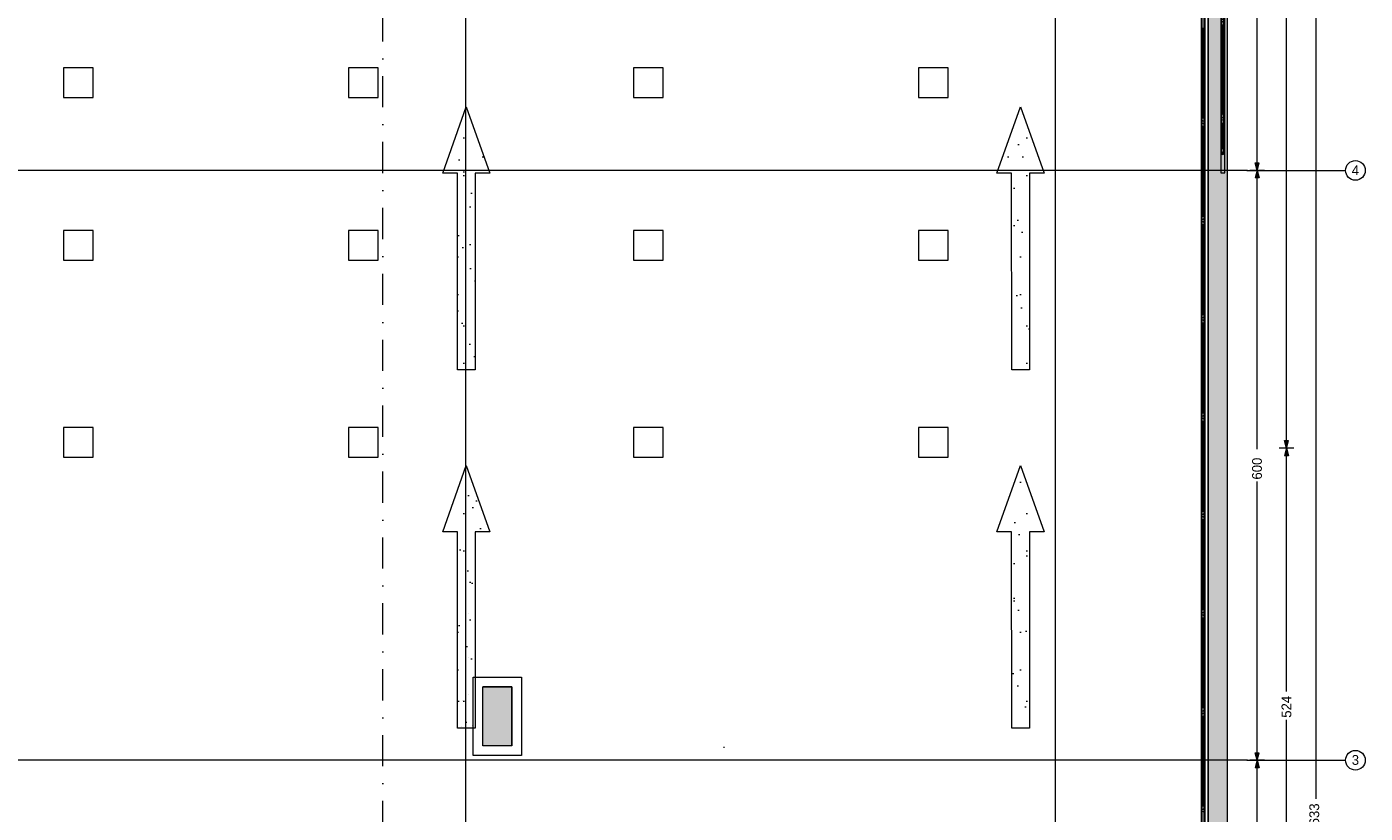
# Model space of a CAD drawing. Header units: millimetres. Extents: x -48584 to 4144, y 11009 to 40638.
# Tile 37 of 38: x -9477 to 4144, y 26124 to 34124. Entities that reach past the tile are written whole.
import ezdxf
from ezdxf.enums import TextEntityAlignment as Align

# ---------------------------------------------------------------- set-up
doc = ezdxf.new("R2010")
doc.units = ezdxf.units.MM
doc.header["$MEASUREMENT"] = 0
doc.set_wipeout_variables(frame=1)
doc.linetypes.add('Dot & Dashed', pattern=[670.277762, 317.5, -176.388889, 0, -176.388874])
doc.linetypes.add('Wipeout_Contour', pattern=[1000, 0, -1000])
for name, color, linetype, lineweight in [('- მექანიკური ნაწილი', 7, 'Continuous', 18), ('2D Drafting - General_Pen_No__2', 8, 'Continuous', 15), ('Dimensioning - General_Pen_No__1', 7, 'Continuous', 13), ('Interior - Stair & Railing_Pen_No__1', 7, 'Continuous', 13), ('Structural - Bearing_Pen_No__1', 7, 'Continuous', 13)]:
    doc.layers.add(name, color=color, linetype=linetype, lineweight=lineweight)
for name, color, linetype, lineweight, true_color in [('2D Drafting - General_Pen_No__81', 7, 'Continuous', 20, 0x6a6a6a), ('Marker - Section_Pen_No__108', 7, 'Continuous', 13, 0xfd8379), ('New_Interior - Stair & Railing_Pen_No__102', 7, 'Continuous', 13, 0xcccccc), ('Structural - Bearing_Pen_No__181', 7, 'Continuous', 0, 0xe8e8e8), ('Structural - Bearing_Pen_No__88', 7, 'Continuous', 20, 0xfd4435), ('Structural - Bearing_Pen_No__89', 7, 'Continuous', 20, 0x71cebe), ('Structural - Grid_Pen_No__81', 7, 'Continuous', 20, 0x6a6a6a)]:
    doc.layers.add(name, color=color, linetype=linetype, lineweight=lineweight, true_color=true_color)
for name, color, linetype in [('Dimensioning - General', 7, 'Continuous'), ('Interior - Stair & Railing', 7, 'Continuous'), ('Marker - Section', 7, 'Continuous'), ('New_Interior - Stair & Railing', 7, 'Continuous'), ('Structural - Bearing', 7, 'Continuous'), ('Structural - Grid', 7, 'Continuous')]:
    doc.layers.add(name, color=color, linetype=linetype)
doc.layers.add('PDF7_ქუთაისი$თბილისის$ქუჩა$-$(+2)$Structural$-$Bearing', color=7, linetype='Continuous', true_color=0xbababa)
doc.styles.add('GENERATED_STYLE_1', font='txt')
doc.dimstyles.new('GENERATED_STYLE__1', dxfattribs={"dimtxt": 100, "dimasz": 76, "dimexe": 0.18, "dimexo": 0.0625, "dimgap": 0, "dimtad": 0, "dimdec": 0, "dimlfac": 0.1, "dimzin": 0, "dimdsep": 46, "dimtxsty": 'GENERATED_STYLE_1', "dimblk": 'ARROWHEAD_5', "dimblk1": 'ARROWHEAD_5', "dimblk2": 'ARROWHEAD_5', "dimcen": 0.09, "dimse1": 1, "dimse2": 1, "dimclrd": 7, "dimclre": 7, "dimclrt": 7, "dimadec": 0, "dimazin": 0, "dimtfac": 1, "dimtdec": 4, "dimtmove": 0, "dimatfit": 3, "dimfxl": 1, "dimtolj": 1, "dimtzin": 0, "dimarcsym": 0})
doc.dimstyles.new('GENERATED_STYLE__2', dxfattribs={"dimtxt": 100, "dimasz": 76, "dimexe": 0.18, "dimexo": 0.0625, "dimgap": 0, "dimtad": 0, "dimtih": 1, "dimtoh": 1, "dimdec": 0, "dimlfac": 0.1, "dimzin": 0, "dimdsep": 46, "dimtxsty": 'GENERATED_STYLE_1', "dimblk": 'ARROWHEAD_5', "dimblk1": 'ARROWHEAD_5', "dimblk2": 'ARROWHEAD_5', "dimcen": 0.09, "dimse1": 1, "dimse2": 1, "dimclrd": 7, "dimclre": 7, "dimclrt": 7, "dimadec": 0, "dimazin": 0, "dimtfac": 1, "dimtdec": 4, "dimtmove": 0, "dimatfit": 3, "dimfxl": 1, "dimtolj": 1, "dimtzin": 0, "dimarcsym": 0})
pattern_1 = [(45, (0, 600), (-190.9188, 190.9188), [0, -180, 0, -270]), (110, (600, 600), (253.717, 92.3454), [0, -132, 0, -228])]

# ---------------------------------------------------------------- blocks, each defined once
blk = doc.blocks.new('Column_41', base_point=(-8952, 31901))
at = {"color": 254, "linetype": 'Wipeout_Contour', "lineweight": 0, "ltscale": 132534.768145}
blk.add_wipeout([(-9102, 31751), (-8802, 31751), (-8802, 32051), (-9102, 32051)], dxfattribs=at).dxf.layer = 'Structural - Bearing'
at = {"layer": 'Structural - Bearing_Pen_No__88', "color": 20, "linetype": 'Continuous', "lineweight": 20, "true_color": 0xfd4435, "flags": 128}
blk.add_lwpolyline([(-9102, 31751), (-8802, 31751), (-8802, 32051), (-9102, 32051)], close=True, dxfattribs=at)
blk = doc.blocks.new('Column_44', base_point=(-8952, 33556))
at = {"color": 254, "linetype": 'Wipeout_Contour', "lineweight": 0, "ltscale": 138917.540907}
blk.add_wipeout([(-9102, 33406), (-8802, 33406), (-8802, 33706), (-9102, 33706)], dxfattribs=at).dxf.layer = 'Structural - Bearing'
at = {"layer": 'Structural - Bearing_Pen_No__88', "color": 20, "linetype": 'Continuous', "lineweight": 20, "true_color": 0xfd4435, "flags": 128}
blk.add_lwpolyline([(-9102, 33406), (-8802, 33406), (-8802, 33706), (-9102, 33706)], close=True, dxfattribs=at)
blk = doc.blocks.new('Column_45', base_point=(-8952, 29897))
at = {"color": 254, "linetype": 'Wipeout_Contour', "lineweight": 0, "ltscale": 124835.403577}
blk.add_wipeout([(-9102, 29747), (-8802, 29747), (-8802, 30047), (-9102, 30047)], dxfattribs=at).dxf.layer = 'Structural - Bearing'
at = {"layer": 'Structural - Bearing_Pen_No__88', "color": 20, "linetype": 'Continuous', "lineweight": 20, "true_color": 0xfd4435, "flags": 128}
blk.add_lwpolyline([(-9102, 29747), (-8802, 29747), (-8802, 30047), (-9102, 30047)], close=True, dxfattribs=at)
blk = doc.blocks.new('Column_46', base_point=(-6052, 31901))
at = {"color": 254, "linetype": 'Wipeout_Contour', "lineweight": 0, "ltscale": 129881.957816}
blk.add_wipeout([(-6202, 31751), (-5902, 31751), (-5902, 32051), (-6202, 32051)], dxfattribs=at).dxf.layer = 'Structural - Bearing'
at = {"layer": 'Structural - Bearing_Pen_No__88', "color": 20, "linetype": 'Continuous', "lineweight": 20, "true_color": 0xfd4435, "flags": 128}
blk.add_lwpolyline([(-6202, 31751), (-5902, 31751), (-5902, 32051), (-6202, 32051)], close=True, dxfattribs=at)
blk = doc.blocks.new('Column_49', base_point=(-6052, 33556))
at = {"color": 254, "linetype": 'Wipeout_Contour', "lineweight": 0, "ltscale": 136388.934239}
blk.add_wipeout([(-6202, 33406), (-5902, 33406), (-5902, 33706), (-6202, 33706)], dxfattribs=at).dxf.layer = 'Structural - Bearing'
at = {"layer": 'Structural - Bearing_Pen_No__88', "color": 20, "linetype": 'Continuous', "lineweight": 20, "true_color": 0xfd4435, "flags": 128}
blk.add_lwpolyline([(-6202, 33406), (-5902, 33406), (-5902, 33706), (-6202, 33706)], close=True, dxfattribs=at)
blk = doc.blocks.new('Column_50', base_point=(-6052, 29897))
at = {"color": 254, "linetype": 'Wipeout_Contour', "lineweight": 0, "ltscale": 122015.31121}
blk.add_wipeout([(-6202, 29747), (-5902, 29747), (-5902, 30047), (-6202, 30047)], dxfattribs=at).dxf.layer = 'Structural - Bearing'
at = {"layer": 'Structural - Bearing_Pen_No__88', "color": 20, "linetype": 'Continuous', "lineweight": 20, "true_color": 0xfd4435, "flags": 128}
blk.add_lwpolyline([(-6202, 29747), (-5902, 29747), (-5902, 30047), (-6202, 30047)], close=True, dxfattribs=at)
blk = doc.blocks.new('Column_51', base_point=(-3152, 31901))
at = {"color": 254, "linetype": 'Wipeout_Contour', "lineweight": 0, "ltscale": 128227.536532}
blk.add_wipeout([(-3302, 31751), (-3002, 31751), (-3002, 32051), (-3302, 32051)], dxfattribs=at).dxf.layer = 'Structural - Bearing'
at = {"layer": 'Structural - Bearing_Pen_No__88', "color": 20, "linetype": 'Continuous', "lineweight": 20, "true_color": 0xfd4435, "flags": 128}
blk.add_lwpolyline([(-3302, 31751), (-3002, 31751), (-3002, 32051), (-3302, 32051)], close=True, dxfattribs=at)
blk = doc.blocks.new('Column_54', base_point=(-3152, 33556))
at = {"color": 254, "linetype": 'Wipeout_Contour', "lineweight": 0, "ltscale": 134814.389289}
blk.add_wipeout([(-3302, 33406), (-3002, 33406), (-3002, 33706), (-3302, 33706)], dxfattribs=at).dxf.layer = 'Structural - Bearing'
at = {"layer": 'Structural - Bearing_Pen_No__88', "color": 20, "linetype": 'Continuous', "lineweight": 20, "true_color": 0xfd4435, "flags": 128}
blk.add_lwpolyline([(-3302, 33406), (-3002, 33406), (-3002, 33706), (-3302, 33706)], close=True, dxfattribs=at)
blk = doc.blocks.new('Column_55', base_point=(-3152, 29897))
at = {"color": 254, "linetype": 'Wipeout_Contour', "lineweight": 0, "ltscale": 120252.710178}
blk.add_wipeout([(-3302, 29747), (-3002, 29747), (-3002, 30047), (-3302, 30047)], dxfattribs=at).dxf.layer = 'Structural - Bearing'
at = {"layer": 'Structural - Bearing_Pen_No__88', "color": 20, "linetype": 'Continuous', "lineweight": 20, "true_color": 0xfd4435, "flags": 128}
blk.add_lwpolyline([(-3302, 29747), (-3002, 29747), (-3002, 30047), (-3302, 30047)], close=True, dxfattribs=at)
blk = doc.blocks.new('Column_56', base_point=(-252, 31901))
at = {"color": 254, "linetype": 'Wipeout_Contour', "lineweight": 0, "ltscale": 127610.341512}
blk.add_wipeout([(-402, 31751), (-102, 31751), (-102, 32051), (-402, 32051)], dxfattribs=at).dxf.layer = 'Structural - Bearing'
at = {"layer": 'Structural - Bearing_Pen_No__88', "color": 20, "linetype": 'Continuous', "lineweight": 20, "true_color": 0xfd4435, "flags": 128}
blk.add_lwpolyline([(-402, 31751), (-102, 31751), (-102, 32051), (-402, 32051)], close=True, dxfattribs=at)
blk = doc.blocks.new('Column_59', base_point=(-252, 33556))
at = {"color": 254, "linetype": 'Wipeout_Contour', "lineweight": 0, "ltscale": 134227.48495}
blk.add_wipeout([(-402, 33406), (-102, 33406), (-102, 33706), (-402, 33706)], dxfattribs=at).dxf.layer = 'Structural - Bearing'
at = {"layer": 'Structural - Bearing_Pen_No__88', "color": 20, "linetype": 'Continuous', "lineweight": 20, "true_color": 0xfd4435, "flags": 128}
blk.add_lwpolyline([(-402, 33406), (-102, 33406), (-102, 33706), (-402, 33706)], close=True, dxfattribs=at)
blk = doc.blocks.new('Column_60', base_point=(-252, 29897))
at = {"color": 254, "linetype": 'Wipeout_Contour', "lineweight": 0, "ltscale": 119594.366141}
blk.add_wipeout([(-402, 29747), (-102, 29747), (-102, 30047), (-402, 30047)], dxfattribs=at).dxf.layer = 'Structural - Bearing'
at = {"layer": 'Structural - Bearing_Pen_No__88', "color": 20, "linetype": 'Continuous', "lineweight": 20, "true_color": 0xfd4435, "flags": 128}
blk.add_lwpolyline([(-402, 29747), (-102, 29747), (-102, 30047), (-402, 30047)], close=True, dxfattribs=at)
blk = doc.blocks.new('Slab_1', base_point=(-47184, 32838))
at = {"layer": 'Structural - Bearing_Pen_No__89', "color": 123, "linetype": 'Continuous', "lineweight": 20, "true_color": 0x71cebe, "flags": 128}
blk.add_lwpolyline([(-47184, 32838), (-47184, 12903), (2744, 12903), (2744, 39238), (-23184, 39238), (-23184, 32838)], close=True, dxfattribs=at)
blk = doc.blocks.new('Slab_5', base_point=(-5094, 26988))
at = {"layer": 'Structural - Bearing', "linetype": 'Continuous', "lineweight": 0, "true_color": 0xffffff}
h = blk.add_hatch(dxfattribs=at)
h.set_pattern_fill('CARPET', style=0, pattern_type=2)
h.set_pattern_definition(pattern_1)
h.paths.add_polyline_path([(-5094, 26988), (-4913, 26988), (-4914, 28988), (-4764, 28988), (-5004, 29663), (-5244, 28988), (-5094, 28988)])
at = {"layer": 'Structural - Bearing_Pen_No__181', "color": 254, "linetype": 'Continuous', "lineweight": 0, "true_color": 0xe8e8e8, "flags": 128}
blk.add_lwpolyline([(-5094, 26988), (-5094, 28988), (-5244, 28988), (-5004, 29663), (-4764, 28988), (-4914, 28988), (-4913, 26988)], close=True, dxfattribs=at)
blk = doc.blocks.new('Slab_6', base_point=(-5094, 30634))
at = {"layer": 'Structural - Bearing', "linetype": 'Continuous', "lineweight": 0, "true_color": 0xffffff}
h = blk.add_hatch(dxfattribs=at)
h.set_pattern_fill('CARPET', style=0, pattern_type=2)
h.set_pattern_definition(pattern_1)
h.paths.add_polyline_path([(-5094, 30634), (-4913, 30634), (-4914, 32634), (-4764, 32634), (-5004, 33309), (-5244, 32634), (-5094, 32634)])
at = {"layer": 'Structural - Bearing_Pen_No__181', "color": 254, "linetype": 'Continuous', "lineweight": 0, "true_color": 0xe8e8e8, "flags": 128}
blk.add_lwpolyline([(-5094, 30634), (-5094, 32634), (-5244, 32634), (-5004, 33309), (-4764, 32634), (-4914, 32634), (-4913, 30634)], close=True, dxfattribs=at)
blk = doc.blocks.new('Slab_48', base_point=(547, 26988))
at = {"layer": 'Structural - Bearing', "linetype": 'Continuous', "lineweight": 0, "true_color": 0xffffff}
h = blk.add_hatch(dxfattribs=at)
h.set_pattern_fill('CARPET', style=0, pattern_type=2)
h.set_pattern_definition(pattern_1)
h.paths.add_polyline_path([(547, 26988), (728, 26988), (727, 28988), (877, 28988), (637, 29663), (397, 28988), (546, 28988)])
at = {"layer": 'Structural - Bearing_Pen_No__181', "color": 254, "linetype": 'Continuous', "lineweight": 0, "true_color": 0xe8e8e8, "flags": 128}
blk.add_lwpolyline([(547, 26988), (546, 28988), (397, 28988), (637, 29663), (877, 28988), (727, 28988), (728, 26988)], close=True, dxfattribs=at)
blk = doc.blocks.new('Slab_49', base_point=(547, 30634))
at = {"layer": 'Structural - Bearing', "linetype": 'Continuous', "lineweight": 0, "true_color": 0xffffff}
h = blk.add_hatch(dxfattribs=at)
h.set_pattern_fill('CARPET', style=0, pattern_type=2)
h.set_pattern_definition(pattern_1)
h.paths.add_polyline_path([(547, 30634), (727, 30634), (727, 32634), (877, 32634), (637, 33309), (396, 32634), (546, 32634)])
at = {"layer": 'Structural - Bearing_Pen_No__181', "color": 254, "linetype": 'Continuous', "lineweight": 0, "true_color": 0xe8e8e8, "flags": 128}
blk.add_lwpolyline([(547, 30634), (546, 32634), (396, 32634), (637, 33309), (877, 32634), (727, 32634), (727, 30634)], close=True, dxfattribs=at)
blk = doc.blocks.new('Wall_3', base_point=(2744, 12903))
at = {"color": 254, "linetype": 'Wipeout_Contour', "lineweight": 0, "ltscale": 104990.131466}
blk.add_wipeout([(2544, 39038), (2544, 13103), (2744, 13103), (2744, 39038)], dxfattribs=at).dxf.layer = 'Structural - Bearing'
at = {"layer": 'Structural - Bearing_Pen_No__1', "color": 7, "linetype": 'Continuous', "lineweight": 13, "flags": 128}
for points in [[(2744, 13103), (2744, 39238)], [(2544, 39038), (2544, 13103)]]:
    blk.add_lwpolyline(points, dxfattribs=at)
blk = doc.blocks.new('Railing_2')
at = {"layer": 'Interior - Stair & Railing_Pen_No__1', "color": 7, "linetype": 'Continuous', "lineweight": 13}
for p, q in [((1166, 39208), (966, 39208)), ((966, 39208), (966, 39168)), ((966, 39168), (1166, 39168)), ((2628, 39208), (1166, 39208)), ((1166, 39200), (1166, 39175)), ((2707, 39200), (1166, 39200)), ((1166, 39175), (2682, 39175)), ((1166, 39168), (2628, 39168)), ((2644, 39208), (2628, 39208)), ((2628, 39168), (2644, 39168)), ((2671, 39208), (2644, 39208)), ((2644, 39168), (2668, 39168)), ((2668, 39168), (2668, 39168)), ((2668, 39168), (2671, 39168)), ((2681, 39207), (2671, 39208)), ((2671, 39168), (2672, 39167)), ((2672, 39167), (2673, 39166)), ((2673, 39166), (2673, 39165)), ((2673, 39165), (2674, 39164)), ((2674, 39164), (2674, 39162)), ((2674, 39162), (2674, 39147)), ((2674, 39147), (2674, 32838)), ((2684, 39205), (2681, 39207)), ((2682, 39175), (2682, 32838)), ((2692, 39202), (2684, 39205)), ((2701, 39195), (2692, 39202)), ((2708, 39186), (2701, 39195)), ((2707, 32838), (2707, 39200)), ((2713, 39175), (2708, 39186)), ((2714, 39164), (2713, 39175)), ((2714, 39163), (2714, 39164)), ((2714, 39147), (2714, 39163)), ((2714, 32838), (2714, 39147)), ((2674, 32838), (2674, 32638)), ((2682, 32838), (2707, 32838)), ((2714, 32638), (2714, 32838)), ((2674, 32638), (2714, 32638))]:
    blk.add_line(p, q, dxfattribs=at)
at = {"layer": 'Interior - Stair & Railing_Pen_No__1', "color": 7, "linetype": 'Continuous', "lineweight": 13, "flags": 128}
for points in [[(1166, 39176, 1), (1166, 39200, 1)], [(2166, 39176, 1), (2166, 39200, 1)], [(2694, 39176, 1), (2694, 39200, 1)], [(2682, 38188, 1), (2706, 38188, 1)], [(2682, 37188, 1), (2706, 37188, 1)], [(2682, 36188, 1), (2706, 36188, 1)], [(2682, 35188, 1), (2706, 35188, 1)], [(2682, 34188, 1), (2706, 34188, 1)], [(2682, 33188, 1), (2706, 33188, 1)], [(2682, 32838, 1), (2706, 32838, 1)]]:
    blk.add_lwpolyline(points, format="xyb", close=True, dxfattribs=at)
for points in [[(1211, 39196), (1211, 39188), (2121, 39188), (2121, 39196)], [(2211, 39196), (2211, 39188), (2649, 39188), (2649, 39196)], [(2702, 39143), (2694, 39143), (2694, 38233), (2702, 38233)], [(2702, 38143), (2694, 38143), (2694, 37233), (2702, 37233)], [(2702, 37143), (2694, 37143), (2694, 36233), (2702, 36233)], [(2702, 36143), (2694, 36143), (2694, 35233), (2702, 35233)], [(2702, 35143), (2694, 35143), (2694, 34233), (2702, 34233)], [(2702, 34143), (2694, 34143), (2694, 33233), (2702, 33233)], [(2702, 33143), (2694, 33143), (2694, 32883), (2702, 32883)]]:
    blk.add_lwpolyline(points, close=True, dxfattribs=at)
blk = doc.blocks.new('Railing_5')
at = {"layer": 'New_Interior - Stair & Railing_Pen_No__102', "color": 254, "linetype": 'Continuous', "lineweight": 13, "true_color": 0xcccccc}
for p, q in [((2474, 38968), (2474, 13173)), ((2482, 38976), (2482, 13165)), ((2506, 13141), (2506, 39000)), ((2514, 13133), (2514, 39008))]:
    blk.add_line(p, q, dxfattribs=at)
at = {"layer": 'New_Interior - Stair & Railing_Pen_No__102', "color": 254, "linetype": 'Continuous', "lineweight": 13, "true_color": 0xcccccc, "flags": 128}
for points in [[(2490, 33198), (2498, 33198), (2498, 34108), (2490, 34108)], [(2490, 32198), (2498, 32198), (2498, 33108), (2490, 33108)], [(2490, 31198), (2498, 31198), (2498, 32108), (2490, 32108)], [(2490, 30198), (2498, 30198), (2498, 31108), (2490, 31108)], [(2490, 29198), (2498, 29198), (2498, 30108), (2490, 30108)], [(2490, 28198), (2498, 28198), (2498, 29108), (2490, 29108)], [(2490, 27198), (2498, 27198), (2498, 28108), (2490, 28108)], [(2490, 26198), (2498, 26198), (2498, 27108), (2490, 27108)]]:
    blk.add_lwpolyline(points, close=True, dxfattribs=at)
for points in [[(2507, 33153, 1), (2481, 33153, 1)], [(2507, 32153, 1), (2481, 32153, 1)], [(2507, 31153, 1), (2481, 31153, 1)], [(2507, 30153, 1), (2481, 30153, 1)], [(2507, 29153, 1), (2481, 29153, 1)], [(2507, 28153, 1), (2481, 28153, 1)], [(2507, 27153, 1), (2481, 27153, 1)], [(2507, 26153, 1), (2481, 26153, 1)]]:
    blk.add_lwpolyline(points, format="xyb", close=True, dxfattribs=at)
blk = doc.blocks.new('Standard grid marker')
at = {"layer": 'Structural - Grid_Pen_No__81', "color": 251, "linetype": 'Continuous', "lineweight": 20, "true_color": 0x6a6a6a}
for q in [(0, 0), (51328, 0)]:
    blk.add_line((1000, 0), q, dxfattribs=at)
blk.add_circle((-100, 0), 100, dxfattribs=at)
blk.add_point((1000, 0), dxfattribs=at)
blk.add_point((1000, 0), dxfattribs=at)
at = {"layer": 'Structural - Grid_Pen_No__81', "color": 251, "lineweight": 20, "true_color": 0x6a6a6a, "style": 'GENERATED_STYLE_1'}
for tag, p in [('AC_MarkerText_1_0', (-100, -144)), ('AC_MarkerText_1_1', (52428, -144))]:
    blk.add_attdef(tag, text='', height=100, rotation=180, dxfattribs=at).set_placement(p, align=Align.TOP_CENTER)
blk = doc.blocks.new('Standard grid marker_2')
at = {"layer": 'Structural - Grid_Pen_No__81', "color": 251, "linetype": 'Continuous', "lineweight": 20, "true_color": 0x6a6a6a}
blk.add_line((1000, 0), (27735, 0), dxfattribs=at)
at = {"layer": 'Structural - Grid_Pen_No__81', "color": 251, "lineweight": 20, "true_color": 0x6a6a6a, "style": 'GENERATED_STYLE_1'}
for tag, p in [('AC_MarkerText_1_0', (-2, -47)), ('AC_MarkerText_1_1', (28933, -47))]:
    blk.add_attdef(tag, text='', height=100, rotation=270, dxfattribs=at).set_placement(p, align=Align.TOP_CENTER)
blk = doc.blocks.new('*D265')
at = {"layer": 'Dimensioning - General_Pen_No__1', "linetype": 'Continuous', "lineweight": 13, "transparency": 16777216}
for points in [[(3644, 39238), (3624, 39161), (3665, 39161)], [(3644, 12903), (3665, 12980), (3624, 12980)]]:
    blk.add_hatch(color=7, dxfattribs=at).paths.add_polyline_path(points)
at = {"layer": 'Dimensioning - General_Pen_No__1', "color": 7, "linetype": 'Continuous', "lineweight": 13, "transparency": 16777216}
for p, q in [((3719, 39238), (3569, 39238)), ((3644, 39238), (3624, 39161)), ((3644, 39238), (3665, 39161)), ((3665, 39161), (3624, 39161)), ((3624, 12980), (3665, 12980)), ((3644, 12903), (3624, 12980)), ((3644, 12903), (3665, 12980)), ((3719, 12903), (3569, 12903))]:
    blk.add_line(p, q, dxfattribs=at)
at = {"color": 254, "linetype": 'Wipeout_Contour', "lineweight": 0, "ltscale": 105296.341548, "transparency": 16777216}
blk.add_wipeout([(3709, 25875), (3709, 26266), (3580, 26266), (3580, 25875)], dxfattribs=at).dxf.layer = 'Dimensioning - General'
at = {"layer": 'Dimensioning - General_Pen_No__1', "color": 7, "linetype": 'Continuous', "lineweight": 13, "transparency": 16777216}
for p, q in [((3644, 26272), (3644, 39161)), ((3644, 12980), (3644, 25869))]:
    blk.add_line(p, q, dxfattribs=at)
at = {"layer": 'Dimensioning - General_Pen_No__1', "color": 7, "lineweight": 13, "transparency": 16777216, "insert": (3694, 25889), "char_height": 100, "attachment_point": 7, "rotation": 90, "style": 'GENERATED_STYLE_1'}
blk.add_mtext('\\A1;{\\pql;\\fBOG 2018|b0|i0|c0|p0;\\W1.000000;2,633}', dxfattribs=at)
blk = doc.blocks.new('ARROWHEAD_5')
at = {"linetype": 'Continuous', "lineweight": 0}
blk.add_hatch(color=0, dxfattribs=at).paths.add_polyline_path([(-1, 0.2679), (0, 0), (-1, -0.2679)])
at = {"color": 0, "linetype": 'Continuous', "lineweight": 0}
blk.add_line((0, 0), (-1, 0), dxfattribs=at)
blk = doc.blocks.new('*D269')
at = {"layer": 'Dimensioning - General_Pen_No__1', "linetype": 'Continuous', "lineweight": 13, "transparency": 16777216}
for points in [[(3344, 29838), (3365, 29915), (3324, 29915)], [(3344, 29838), (3324, 29761), (3365, 29761)], [(3344, 24600), (3365, 24677), (3324, 24677)], [(3344, 24600), (3324, 24522), (3365, 24522)]]:
    blk.add_hatch(color=7, dxfattribs=at).paths.add_polyline_path(points)
at = {"layer": 'Dimensioning - General_Pen_No__1', "color": 7, "linetype": 'Continuous', "lineweight": 13, "transparency": 16777216}
for p, q in [((3419, 29838), (3269, 29838)), ((3344, 29838), (3324, 29761)), ((3344, 29838), (3365, 29761)), ((3365, 29761), (3324, 29761)), ((3324, 24677), (3365, 24677)), ((3344, 24600), (3324, 24677)), ((3344, 24600), (3365, 24677)), ((3419, 24600), (3269, 24600))]:
    blk.add_line(p, q, dxfattribs=at)
at = {"color": 254, "linetype": 'Wipeout_Contour', "lineweight": 0, "ltscale": 109693.973878, "transparency": 16777216}
blk.add_wipeout([(3409, 27081), (3409, 27357), (3280, 27357), (3280, 27081)], dxfattribs=at).dxf.layer = 'Dimensioning - General'
at = {"layer": 'Dimensioning - General_Pen_No__1', "color": 7, "linetype": 'Continuous', "lineweight": 13, "transparency": 16777216}
for p, q in [((3344, 27362), (3344, 29761)), ((3344, 24677), (3344, 27075))]:
    blk.add_line(p, q, dxfattribs=at)
at = {"layer": 'Dimensioning - General_Pen_No__1', "color": 7, "lineweight": 13, "transparency": 16777216, "insert": (3394, 27095), "char_height": 100, "attachment_point": 7, "rotation": 90, "style": 'GENERATED_STYLE_1'}
blk.add_mtext('\\A1;{\\pql;\\fBOG 2018|b0|i0|c0|p0;\\W1.000000;524}', dxfattribs=at)
blk = doc.blocks.new('*D270')
at = {"layer": 'Dimensioning - General_Pen_No__1', "linetype": 'Continuous', "lineweight": 13, "transparency": 16777216}
for points in [[(3344, 39238), (3324, 39161), (3365, 39161)], [(3344, 29838), (3365, 29915), (3324, 29915)], [(3344, 29838), (3324, 29761), (3365, 29761)]]:
    blk.add_hatch(color=7, dxfattribs=at).paths.add_polyline_path(points)
at = {"layer": 'Dimensioning - General_Pen_No__1', "color": 7, "linetype": 'Continuous', "lineweight": 13, "transparency": 16777216}
for p, q in [((3419, 39238), (3269, 39238)), ((3344, 39238), (3324, 39161)), ((3344, 39238), (3365, 39161)), ((3365, 39161), (3324, 39161)), ((3419, 29838), (3269, 29838)), ((3324, 29915), (3365, 29915)), ((3344, 29838), (3324, 29915)), ((3344, 29838), (3365, 29915))]:
    blk.add_line(p, q, dxfattribs=at)
at = {"color": 254, "linetype": 'Wipeout_Contour', "lineweight": 0, "ltscale": 138797.971168, "transparency": 16777216}
blk.add_wipeout([(3409, 34389), (3409, 34687), (3280, 34687), (3280, 34389)], dxfattribs=at).dxf.layer = 'Dimensioning - General'
at = {"layer": 'Dimensioning - General_Pen_No__1', "color": 7, "linetype": 'Continuous', "lineweight": 13, "transparency": 16777216}
for p, q in [((3344, 34693), (3344, 39161)), ((3344, 29915), (3344, 34383))]:
    blk.add_line(p, q, dxfattribs=at)
at = {"layer": 'Dimensioning - General_Pen_No__1', "color": 7, "lineweight": 13, "transparency": 16777216, "insert": (3394, 34403), "char_height": 100, "attachment_point": 7, "rotation": 90, "style": 'GENERATED_STYLE_1'}
blk.add_mtext('\\A1;{\\pql;\\fBOG 2018|b0|i0|c0|p0;\\W1.000000;940}', dxfattribs=at)
blk = doc.blocks.new('*D272')
at = {"layer": 'Dimensioning - General_Pen_No__1', "linetype": 'Continuous', "lineweight": 13, "transparency": 16777216}
for points in [[(3044, 26663), (3065, 26740), (3024, 26740)], [(3044, 26663), (3024, 26586), (3065, 26586)], [(3044, 20663), (3065, 20740), (3024, 20740)], [(3044, 20663), (3024, 20586), (3065, 20586)]]:
    blk.add_hatch(color=7, dxfattribs=at).paths.add_polyline_path(points)
at = {"layer": 'Dimensioning - General_Pen_No__1', "color": 7, "linetype": 'Continuous', "lineweight": 13, "transparency": 16777216}
for p, q in [((3119, 26663), (2969, 26663)), ((3044, 26663), (3024, 26586)), ((3065, 26586), (3024, 26586)), ((3044, 26663), (3065, 26586)), ((3024, 20740), (3065, 20740)), ((3044, 20663), (3024, 20740)), ((3044, 20663), (3065, 20740)), ((3119, 20663), (2969, 20663))]:
    blk.add_line(p, q, dxfattribs=at)
at = {"color": 254, "linetype": 'Wipeout_Contour', "lineweight": 0, "ltscale": 95432.38747, "transparency": 16777216}
blk.add_wipeout([(3109, 23504), (3109, 23822), (2980, 23822), (2980, 23504)], dxfattribs=at).dxf.layer = 'Dimensioning - General'
at = {"layer": 'Dimensioning - General_Pen_No__1', "color": 7, "linetype": 'Continuous', "lineweight": 13, "transparency": 16777216}
for p, q in [((3044, 23828), (3044, 26586)), ((3044, 20740), (3044, 23498))]:
    blk.add_line(p, q, dxfattribs=at)
at = {"layer": 'Dimensioning - General_Pen_No__1', "color": 7, "lineweight": 13, "transparency": 16777216, "insert": (3094, 23518), "char_height": 100, "attachment_point": 7, "rotation": 90, "style": 'GENERATED_STYLE_1'}
blk.add_mtext('\\A1;{\\pql;\\fBOG 2018|b0|i0|c0|p0;\\W1.000000;600}', dxfattribs=at)
blk = doc.blocks.new('*D273')
at = {"layer": 'Dimensioning - General_Pen_No__1', "linetype": 'Continuous', "lineweight": 13, "transparency": 16777216}
for points in [[(3044, 32663), (3065, 32740), (3024, 32740)], [(3044, 32663), (3024, 32586), (3065, 32586)], [(3044, 26663), (3065, 26740), (3024, 26740)], [(3044, 26663), (3024, 26586), (3065, 26586)]]:
    blk.add_hatch(color=7, dxfattribs=at).paths.add_polyline_path(points)
at = {"layer": 'Dimensioning - General_Pen_No__1', "color": 7, "linetype": 'Continuous', "lineweight": 13, "transparency": 16777216}
for p, q in [((3119, 32663), (2969, 32663)), ((3044, 32663), (3024, 32586)), ((3065, 32586), (3024, 32586)), ((3044, 32663), (3065, 32586)), ((3024, 26740), (3065, 26740)), ((3044, 26663), (3024, 26740)), ((3044, 26663), (3065, 26740)), ((3119, 26663), (2969, 26663))]:
    blk.add_line(p, q, dxfattribs=at)
at = {"color": 254, "linetype": 'Wipeout_Contour', "lineweight": 0, "ltscale": 119275.441811, "transparency": 16777216}
blk.add_wipeout([(3109, 29504), (3109, 29822), (2980, 29822), (2980, 29504)], dxfattribs=at).dxf.layer = 'Dimensioning - General'
at = {"layer": 'Dimensioning - General_Pen_No__1', "color": 7, "linetype": 'Continuous', "lineweight": 13, "transparency": 16777216}
for p, q in [((3044, 29828), (3044, 32586)), ((3044, 26740), (3044, 29498))]:
    blk.add_line(p, q, dxfattribs=at)
at = {"layer": 'Dimensioning - General_Pen_No__1', "color": 7, "lineweight": 13, "transparency": 16777216, "insert": (3094, 29518), "char_height": 100, "attachment_point": 7, "rotation": 90, "style": 'GENERATED_STYLE_1'}
blk.add_mtext('\\A1;{\\pql;\\fBOG 2018|b0|i0|c0|p0;\\W1.000000;600}', dxfattribs=at)
blk = doc.blocks.new('*D274')
at = {"layer": 'Dimensioning - General_Pen_No__1', "linetype": 'Continuous', "lineweight": 13, "transparency": 16777216}
for points in [[(3044, 39063), (3024, 38986), (3065, 38986)], [(3044, 32663), (3065, 32740), (3024, 32740)], [(3044, 32663), (3024, 32586), (3065, 32586)]]:
    blk.add_hatch(color=7, dxfattribs=at).paths.add_polyline_path(points)
at = {"layer": 'Dimensioning - General_Pen_No__1', "color": 7, "linetype": 'Continuous', "lineweight": 13, "transparency": 16777216}
for p, q in [((3119, 39063), (2969, 39063)), ((3044, 39063), (3024, 38986)), ((3065, 38986), (3024, 38986)), ((3044, 39063), (3065, 38986)), ((3024, 32740), (3065, 32740)), ((3044, 32663), (3024, 32740)), ((3044, 32663), (3065, 32740)), ((3119, 32663), (2969, 32663))]:
    blk.add_line(p, q, dxfattribs=at)
at = {"color": 254, "linetype": 'Wipeout_Contour', "lineweight": 0, "ltscale": 143968.069765, "transparency": 16777216}
blk.add_wipeout([(3109, 35712), (3109, 36014), (2980, 36014), (2980, 35712)], dxfattribs=at).dxf.layer = 'Dimensioning - General'
at = {"layer": 'Dimensioning - General_Pen_No__1', "color": 7, "linetype": 'Continuous', "lineweight": 13, "transparency": 16777216}
for p, q in [((3044, 36020), (3044, 38986)), ((3044, 32740), (3044, 35706))]:
    blk.add_line(p, q, dxfattribs=at)
at = {"layer": 'Dimensioning - General_Pen_No__1', "color": 7, "lineweight": 13, "transparency": 16777216, "insert": (3094, 35726), "char_height": 100, "attachment_point": 7, "rotation": 90, "style": 'GENERATED_STYLE_1'}
blk.add_mtext('\\A1;{\\pql;\\fBOG 2018|b0|i0|c0|p0;\\W1.000000;640}', dxfattribs=at)
blk = doc.blocks.new('*D285')
at = {"layer": 'Dimensioning - General_Pen_No__1', "linetype": 'Continuous', "lineweight": 13, "transparency": 16777216}
for points in [[(-47184, 40138), (-47107, 40117), (-47107, 40159)], [(2744, 40138), (2667, 40159), (2667, 40117)]]:
    blk.add_hatch(color=7, dxfattribs=at).paths.add_polyline_path(points)
at = {"layer": 'Dimensioning - General_Pen_No__1', "color": 7, "linetype": 'Continuous', "lineweight": 13, "transparency": 16777216}
for p, q in [((-47184, 40063), (-47184, 40213)), ((2744, 40063), (2744, 40213)), ((-47184, 40138), (-47107, 40159)), ((-47184, 40138), (-47107, 40117)), ((-47107, 40159), (-47107, 40117)), ((2667, 40117), (2667, 40159)), ((2744, 40138), (2667, 40159)), ((2744, 40138), (2667, 40117))]:
    blk.add_line(p, q, dxfattribs=at)
at = {"color": 254, "linetype": 'Wipeout_Contour', "lineweight": 0, "ltscale": 183512.630198, "transparency": 16777216}
blk.add_wipeout([(-22416, 40074), (-22024, 40074), (-22024, 40202), (-22416, 40202)], dxfattribs=at).dxf.layer = 'Dimensioning - General'
at = {"layer": 'Dimensioning - General_Pen_No__1', "color": 7, "linetype": 'Continuous', "lineweight": 13, "transparency": 16777216}
for p, q in [((-47107, 40138), (-22421, 40138)), ((-22018, 40138), (2667, 40138))]:
    blk.add_line(p, q, dxfattribs=at)
at = {"layer": 'Dimensioning - General_Pen_No__1', "color": 7, "lineweight": 13, "transparency": 16777216, "insert": (-22401, 40088), "char_height": 100, "attachment_point": 7, "style": 'GENERATED_STYLE_1'}
blk.add_mtext('\\A1;{\\pql;\\fBOG 2018|b0|i0|c0|p0;\\W1.000000;4,993}', dxfattribs=at)
blk = doc.blocks.new('Cutting Plane_1', base_point=(-5854, 11703))
at = {"layer": 'Marker - Section_Pen_No__108', "color": 11, "linetype": 'Dot & Dashed', "lineweight": 13, "true_color": 0xfd8379}
blk.add_line((-5854, 11853), (-5854, 40288), dxfattribs=at)

msp = doc.modelspace()

# ---------------------------------------------------------------- block references
at = {"layer": 'Structural - Bearing', "color": 14, "lineweight": 35, "true_color": 0xa80f02}
for name, p in [('Column_44', (-8951.52406, 33555.59327)), ('Column_49', (-6051.52406, 33555.59327)), ('Column_54', (-3151.52406, 33555.59327)), ('Column_59', (-251.52406, 33555.59327)), ('Column_41', (-8951.52406, 31901.24114)), ('Column_46', (-6051.52406, 31901.24114)), ('Column_51', (-3151.52406, 31901.24114)), ('Column_56', (-251.52406, 31901.24114)), ('Column_45', (-8951.52406, 29897.15719)), ('Column_50', (-6051.52406, 29897.15719)), ('Column_55', (-3151.52406, 29897.15719)), ('Column_60', (-251.52406, 29897.15719))]:
    msp.add_blockref(name, p, dxfattribs=at)
at = {"layer": 'Structural - Bearing', "color": 254, "linetype": 'Continuous', "lineweight": 0, "true_color": 0xe8e8e8}
for name, p in [('Slab_6', (-5094.13012, 30634.34997)), ('Slab_49', (546.55522, 30634.34997)), ('Slab_5', (-5094.07231, 26987.74936)), ('Slab_48', (546.61303, 26987.74936))]:
    msp.add_blockref(name, p, dxfattribs=at)
at = {"layer": 'Structural - Grid', "color": 8, "linetype": 'Continuous', "lineweight": 15, "zscale": 1000, "rotation": 90}
for p in [(-5008.78801, 11703.05519), (991.21199, 11703.05519)]:
    msp.add_blockref('Standard grid marker_2', p, dxfattribs=at)

# ---------------------------------------------------------------- next in the draw order: block references
at = {"layer": 'Structural - Bearing', "color": 123, "linetype": 'Continuous', "lineweight": 20, "true_color": 0x71cebe}
msp.add_blockref('Slab_1', (-47183.78801, 32837.98097), dxfattribs=at)

# ---------------------------------------------------------------- next in the draw order: block references
at = {"layer": 'Structural - Bearing', "color": 7, "lineweight": 35}
msp.add_blockref('Wall_3', (2744.28426, 12903.05519), dxfattribs=at)

# ---------------------------------------------------------------- next in the draw order: block references
at = {"layer": 'Interior - Stair & Railing', "color": 7, "linetype": 'Continuous', "lineweight": 13}
msp.add_blockref('Railing_2', (0, 0), dxfattribs=at)
at = {"layer": 'New_Interior - Stair & Railing', "color": 7, "linetype": 'Continuous', "lineweight": 13}
msp.add_blockref('Railing_5', (0, 0), dxfattribs=at)
at = {"layer": 'Structural - Grid', "color": 8, "linetype": 'Continuous', "lineweight": 15}
ref = msp.add_blockref('Standard grid marker', (3944.28426, 32662.98097), dxfattribs=dict(at, zscale=1000, rotation=180))
ref.add_attrib('AC_MarkerText_1', '4', dxfattribs={"layer": 'Structural - Grid_Pen_No__81', "color": 251, "lineweight": 20, "true_color": 0x6a6a6a, "height": 100, "rotation": 360, "style": 'GENERATED_STYLE_1'}).set_placement((4044.28426, 32714.79915), align=Align.TOP_CENTER)
ref = msp.add_blockref('Standard grid marker', (3944.28426, 26662.98097), dxfattribs=dict(at, zscale=1000, rotation=180))
ref.add_attrib('AC_MarkerText_1', '3', dxfattribs={"layer": 'Structural - Grid_Pen_No__81', "color": 251, "lineweight": 20, "true_color": 0x6a6a6a, "height": 100, "rotation": 360, "style": 'GENERATED_STYLE_1'}).set_placement((4044.28426, 26716.10823), align=Align.TOP_CENTER)

# ---------------------------------------------------------------- next in the draw order: dimensions: what is measured, and where the dimension line sits
at = {"layer": 'Dimensioning - General', "color": 7, "linetype": 'Continuous', "lineweight": 13}
dim = msp.add_linear_dim(base=(3644.28426, 39237.98097), p1=(2744.28426, 12903.05519), p2=(2744.28426, 39237.98097), angle=90, dimstyle='GENERATED_STYLE__1', dxfattribs=at)
dim.commit()
dim.dimension.update_dxf_attribs({"geometry": '*D265', "text_midpoint": (3644.28426, 26056.86358), "dimtype": 160, "text_rotation": 90})

# ---------------------------------------------------------------- next in the draw order: dimensions: what is measured, and where the dimension line sits
dim = msp.add_linear_dim(base=(3344.28426, 29837.81166), p1=(-41013.3755, 24599.65435), p2=(-41013.3755, 29837.81166), angle=90, dimstyle='GENERATED_STYLE__1', dxfattribs=at)
dim.commit()
dim.dimension.update_dxf_attribs({"geometry": '*D269', "text_midpoint": (3344.28426, 27209.1055), "dimtype": 160, "text_rotation": 90})

# ---------------------------------------------------------------- next in the draw order: linework, layer by layer
at = {"layer": '- მექანიკური ნაწილი', "color": 7, "lineweight": 0}
msp.add_lwpolyline([(-4440.95342, 27509.07105), (-4440.95342, 26709.67057), (-4934.96495, 26709.67057), (-4934.96495, 27509.07105)], close=True, dxfattribs=at)
at = {"layer": '- მექანიკური ნაწილი', "color": 1, "lineweight": 0}
msp.add_lwpolyline([(-4539.75573, 27410.26874), (-4539.75573, 26808.47288), (-4836.16265, 26808.47288), (-4836.16265, 27410.26874)], close=True, dxfattribs=at)
for points in [[(-4539.75573, 26808.47288), (-4539.75573, 27410.26874), (-4836.16265, 27410.26874)], [(-2384.06904, 26799.49085), (-2384.06904, 26799.49085)], [(-2384.06904, 26799.49085), (-2384.06904, 26790.50882)], [(-2384.06904, 26799.49085), (-2384.06904, 26799.49085)], [(-2384.06904, 26790.50882), (-2384.06904, 26790.50882)], [(-2384.06904, 26790.50882), (-2384.06904, 26790.50882)], [(-2384.06904, 26790.50882), (-2384.06904, 26790.50882)], [(-2384.06904, 26790.50882), (-2384.06904, 26790.50882)]]:
    msp.add_lwpolyline(points, dxfattribs=at)
at = {"layer": '- მექანიკური ნაწილი', "lineweight": 0}
for points in [[(-5042.74929, 27266.5563), (-5042.74929, 27266.5563)], [(-4979.87509, 27329.43049), (-4979.87509, 27329.43049)], [(-4917.0009, 27311.46644), (-4917.0009, 27311.46644)], [(-5051.73132, 27006.07749), (-5051.73132, 27006.07749)], [(-4943.94698, 27015.05952), (-4943.94698, 27015.05952)]]:
    msp.add_lwpolyline(points, dxfattribs=at)
at = {"layer": '- მექანიკური ნაწილი', "color": 244, "true_color": 0x991b1e, "transparency": 33554559}
for points in [[(-4836.16265, 27410.26874), (-4836.16265, 26808.47288), (-4539.75573, 27410.26874)], [(-4836.16265, 26808.47288), (-4539.75573, 27410.26874), (-4539.75573, 26808.47288)]]:
    msp.add_solid(points, dxfattribs=at)
at = {"layer": 'PDF7_ქუთაისი$თბილისის$ქუჩა$-$(+2)$Structural$-$Bearing', "lineweight": 0}
for points in [[(-4979.87509, 28155.77706), (-4979.87509, 28155.77706)], [(-4917.0009, 28030.02867), (-4917.0009, 28030.02867)], [(-4979.87509, 27706.67566), (-4979.87509, 27706.67566)], [(-5006.82118, 27562.96322), (-5006.82118, 27562.96322)]]:
    msp.add_lwpolyline(points, dxfattribs=at)

# ---------------------------------------------------------------- next in the draw order: dimensions: what is measured, and where the dimension line sits
at = {"layer": 'Dimensioning - General', "color": 7, "linetype": 'Continuous', "lineweight": 13}
for base, p1, p2, picture, middle in [((3344.28426, 39237.98097), (-41013.3755, 29837.81166), (2744.28426, 39237.98097), '*D270', (3344.28426, 34517.14132)), ((3044.28426, 26662.98097), (2944.28426, 20662.98097), (2944.28426, 26662.98097), '*D272', (3044.28426, 23632.04447))]:
    dim = msp.add_linear_dim(base=base, p1=p1, p2=p2, angle=90, dimstyle='GENERATED_STYLE__1', dxfattribs=at)
    dim.commit()
    dim.dimension.update_dxf_attribs({"geometry": picture, "text_midpoint": middle, "dimtype": 160, "text_rotation": 90})

# ---------------------------------------------------------------- next in the draw order: dimensions: what is measured, and where the dimension line sits
dim = msp.add_linear_dim(base=(2744.28426, 40137.98097), p1=(-47183.78801, 32837.98097), p2=(2744.28426, 39237.98097), dimstyle='GENERATED_STYLE__2', dxfattribs=at)
dim.commit()
dim.dimension.update_dxf_attribs({"geometry": '*D285', "text_midpoint": (-22233.84287, 40137.98097), "dimtype": 160})
dim = msp.add_linear_dim(base=(3044.28426, 32662.98097), p1=(2944.28426, 26662.98097), p2=(2944.28426, 32662.98097), angle=90, dimstyle='GENERATED_STYLE__1', dxfattribs=at)
dim.commit()
dim.dimension.update_dxf_attribs({"geometry": '*D273', "text_midpoint": (3044.28426, 29632.04447), "dimtype": 160, "text_rotation": 90})

# ---------------------------------------------------------------- next in the draw order: block references
at = {"layer": 'Marker - Section', "color": 11, "lineweight": 13, "true_color": 0xfd8379}
msp.add_blockref('Cutting Plane_1', (-5853.78168, 11703.05519), dxfattribs=at)

# ---------------------------------------------------------------- next in the draw order: dimensions: what is measured, and where the dimension line sits
at = {"layer": 'Dimensioning - General', "color": 7, "linetype": 'Continuous', "lineweight": 13}
dim = msp.add_linear_dim(base=(3044.28426, 39062.98097), p1=(2944.28426, 32662.98097), p2=(2858.81567, 39062.98097), angle=90, dimstyle='GENERATED_STYLE__1', dxfattribs=at)
dim.commit()
dim.dimension.update_dxf_attribs({"geometry": '*D274', "text_midpoint": (3044.28426, 35840.04446), "dimtype": 160, "text_rotation": 90})

# ---------------------------------------------------------------- next in the draw order: hatches: boundary and pattern name
at = {"layer": '2D Drafting - General_Pen_No__81', "linetype": 'Continuous', "lineweight": 0, "true_color": 0x4f4f4f}
h = msp.add_hatch(color=251, dxfattribs=at)
h.paths.add_polyline_path([(-47183.78801, 12903.05519), (2744.28426, 12903.05519), (2744.28426, 39237.98097), (-23183.78801, 39237.98097), (-23183.78801, 32837.98097), (-47183.78801, 32837.98097)])
h.paths.add_polyline_path([(-46983.78801, 13103.05519), (2544.28426, 13103.05519), (2544.28426, 39037.98097), (-22983.78801, 39037.98097), (-22983.78801, 32637.98097), (-46983.78801, 32637.98097)], flags=0)

# ---------------------------------------------------------------- next in the draw order: linework, layer by layer
at = {"layer": '2D Drafting - General_Pen_No__2', "color": 8, "linetype": 'Continuous', "lineweight": 15, "flags": 128}
for points in [[(-47183.78801, 12903.05519), (2744.28426, 12903.05519), (2744.28426, 39237.98097), (-23183.78801, 39237.98097), (-23183.78801, 32837.98097), (-47183.78801, 32837.98097)], [(-46983.78801, 13103.05519), (2544.28426, 13103.05519), (2544.28426, 39037.98097), (-22983.78801, 39037.98097), (-22983.78801, 32637.98097), (-46983.78801, 32637.98097)]]:
    msp.add_lwpolyline(points, close=True, dxfattribs=at)

doc.saveas('drawing.dxf')
